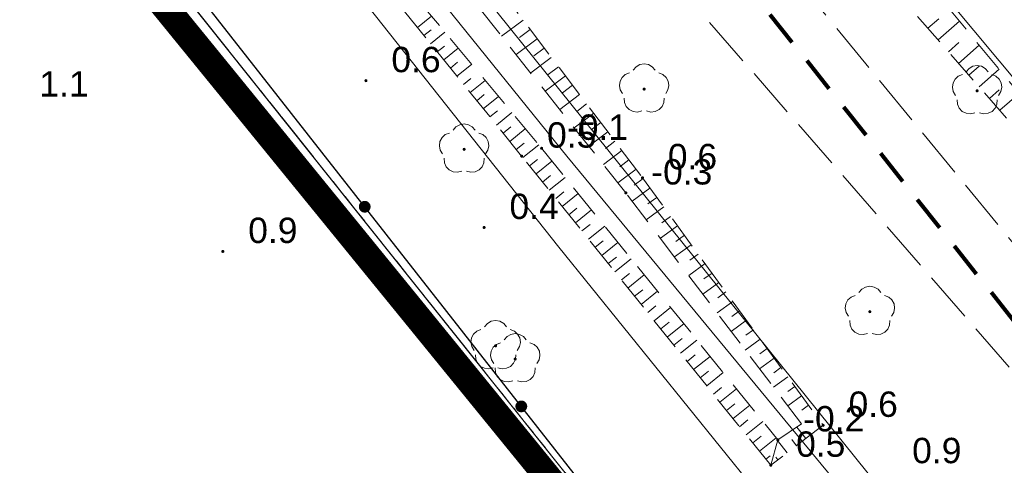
# Model space of a CAD drawing. Extents: x 5474185 to 5474933, y 5916077 to 5916824.
# Tile 253 of 256: x 5474529 to 5474558, y 5916522 to 5916535. Entities that reach past the tile are written whole.
import ezdxf

# ---------------------------------------------------------------- set-up
doc = ezdxf.new("R2010")
doc.units = 0
for name, pattern in [('216-500', [2.5, 1.5, -1]), ('DASHDOT', [1, 0.5, -0.25, 0, -0.25]), ('PRZER1-1', [1, 0.5, -0.5]), ('PRZER2-1', [1.5, 1, -0.5]), ('PRZER3-1', [2, 1.5, -0.5])]:
    doc.linetypes.add(name, pattern=pattern)
doc.layers.add('1-GRAN', color=5, linetype='DASHDOT')
for name, color, linetype, lineweight in [('GESDZI', 253, 'CONTINUOUS', 18), ('GESKKL', 253, 'CONTINUOUS', 18), ('GESUZY', 253, 'CONTINUOUS', 18), ('GSLINN', 253, 'CONTINUOUS', 18), ('GSLKOG', 253, 'CONTINUOUS', 35), ('GSPRDL', 253, 'CONTINUOUS', 18), ('GSPWPN', 253, 'CONTINUOUS', 13), ('GSPWPN_O', 253, 'CONTINUOUS', 13), ('GSSKOA', 253, 'CONTINUOUS', 18), ('GSSPDR', 253, 'CONTINUOUS', 18), ('GSSZSN', 254, 'CONTINUOUS', 18), ('Sieć wodociągowa', 253, 'CONTINUOUS', 40)]:
    doc.layers.add(name, color=color, linetype=linetype, lineweight=lineweight)
doc.styles.add('Arial', font='arial.ttf')

msp = doc.modelspace()

# ---------------------------------------------------------------- hatches: boundary and pattern name
at = {"layer": 'GSLKOG'}
for points in [[(5474539.111822, 5916528.988779), (5474539.067574, 5916529.000145), (5474539.027776, 5916529.022576), (5474538.995139, 5916529.054543), (5474538.971889, 5916529.093867), (5474538.959608, 5916529.13787), (5474538.959134, 5916529.183552), (5474538.9705, 5916529.227799), (5474538.992931, 5916529.267598), (5474539.024898, 5916529.300235), (5474539.064222, 5916529.323485), (5474539.108226, 5916529.335766), (5474539.153907, 5916529.33624), (5474539.198154, 5916529.324873), (5474539.237953, 5916529.302443), (5474539.27059, 5916529.270476), (5474539.29384, 5916529.231151), (5474539.306121, 5916529.187148), (5474539.306595, 5916529.141467), (5474539.295228, 5916529.097219), (5474539.272798, 5916529.057421), (5474539.240831, 5916529.024784), (5474539.201506, 5916529.001533), (5474539.157503, 5916528.989253)], [(5474539.111822, 5916528.988779), (5474539.067574, 5916529.000145), (5474539.027776, 5916529.022576), (5474538.995139, 5916529.054543), (5474538.971889, 5916529.093867), (5474538.959608, 5916529.13787), (5474538.959134, 5916529.183552), (5474538.9705, 5916529.227799), (5474538.992931, 5916529.267598), (5474539.024898, 5916529.300235), (5474539.064222, 5916529.323485), (5474539.108226, 5916529.335766), (5474539.153907, 5916529.33624), (5474539.198154, 5916529.324873), (5474539.237953, 5916529.302443), (5474539.27059, 5916529.270476), (5474539.29384, 5916529.231151), (5474539.306121, 5916529.187148), (5474539.306595, 5916529.141467), (5474539.295228, 5916529.097219), (5474539.272798, 5916529.057421), (5474539.240831, 5916529.024784), (5474539.201506, 5916529.001533), (5474539.157503, 5916528.989253)], [(5474543.738957, 5916523.086269), (5474543.69471, 5916523.097636), (5474543.654911, 5916523.120067), (5474543.622275, 5916523.152034), (5474543.599024, 5916523.191358), (5474543.586744, 5916523.235361), (5474543.586269, 5916523.281043), (5474543.597636, 5916523.32529), (5474543.620067, 5916523.365089), (5474543.652034, 5916523.397725), (5474543.691358, 5916523.420976), (5474543.735361, 5916523.433256), (5474543.781043, 5916523.433731), (5474543.82529, 5916523.422364), (5474543.865089, 5916523.399933), (5474543.897725, 5916523.367966), (5474543.920976, 5916523.328642), (5474543.933256, 5916523.284639), (5474543.933731, 5916523.238957), (5474543.922364, 5916523.19471), (5474543.899933, 5916523.154911), (5474543.867966, 5916523.122275), (5474543.828642, 5916523.099024), (5474543.784639, 5916523.086744)], [(5474543.738957, 5916523.086269), (5474543.69471, 5916523.097636), (5474543.654911, 5916523.120067), (5474543.622275, 5916523.152034), (5474543.599024, 5916523.191358), (5474543.586744, 5916523.235361), (5474543.586269, 5916523.281043), (5474543.597636, 5916523.32529), (5474543.620067, 5916523.365089), (5474543.652034, 5916523.397725), (5474543.691358, 5916523.420976), (5474543.735361, 5916523.433256), (5474543.781043, 5916523.433731), (5474543.82529, 5916523.422364), (5474543.865089, 5916523.399933), (5474543.897725, 5916523.367966), (5474543.920976, 5916523.328642), (5474543.933256, 5916523.284639), (5474543.933731, 5916523.238957), (5474543.922364, 5916523.19471), (5474543.899933, 5916523.154911), (5474543.867966, 5916523.122275), (5474543.828642, 5916523.099024), (5474543.784639, 5916523.086744)]]:
    msp.add_hatch(color=256, dxfattribs=at).paths.add_polyline_path(points)
at = {"layer": 'GSPRDL'}
for points in [[(5474547.39, 5916532.595), (5474547.376094, 5916532.597202), (5474547.36355, 5916532.603594), (5474547.353594, 5916532.61355), (5474547.347202, 5916532.626094), (5474547.345, 5916532.64), (5474547.347202, 5916532.653906), (5474547.353594, 5916532.66645), (5474547.36355, 5916532.676406), (5474547.376094, 5916532.682798), (5474547.39, 5916532.685), (5474547.403906, 5916532.682798), (5474547.41645, 5916532.676406), (5474547.426406, 5916532.66645), (5474547.432798, 5916532.653906), (5474547.435, 5916532.64), (5474547.432798, 5916532.626094), (5474547.426406, 5916532.61355), (5474547.41645, 5916532.603594), (5474547.403906, 5916532.597202)], [(5474557.23, 5916532.545), (5474557.216094, 5916532.547202), (5474557.20355, 5916532.553594), (5474557.193594, 5916532.56355), (5474557.187202, 5916532.576094), (5474557.185, 5916532.59), (5474557.187202, 5916532.603906), (5474557.193594, 5916532.61645), (5474557.20355, 5916532.626406), (5474557.216094, 5916532.632798), (5474557.23, 5916532.635), (5474557.243906, 5916532.632798), (5474557.25645, 5916532.626406), (5474557.266406, 5916532.61645), (5474557.272798, 5916532.603906), (5474557.275, 5916532.59), (5474557.272798, 5916532.576094), (5474557.266406, 5916532.56355), (5474557.25645, 5916532.553594), (5474557.243906, 5916532.547202)], [(5474542.07, 5916530.815), (5474542.056094, 5916530.817202), (5474542.04355, 5916530.823594), (5474542.033594, 5916530.83355), (5474542.027202, 5916530.846094), (5474542.025, 5916530.86), (5474542.027202, 5916530.873906), (5474542.033594, 5916530.88645), (5474542.04355, 5916530.896406), (5474542.056094, 5916530.902798), (5474542.07, 5916530.905), (5474542.083906, 5916530.902798), (5474542.09645, 5916530.896406), (5474542.106406, 5916530.88645), (5474542.112798, 5916530.873906), (5474542.115, 5916530.86), (5474542.112798, 5916530.846094), (5474542.106406, 5916530.83355), (5474542.09645, 5916530.823594), (5474542.083906, 5916530.817202)], [(5474554.06, 5916526.015), (5474554.046094, 5916526.017202), (5474554.03355, 5916526.023594), (5474554.023594, 5916526.03355), (5474554.017202, 5916526.046094), (5474554.015, 5916526.06), (5474554.017202, 5916526.073906), (5474554.023594, 5916526.08645), (5474554.03355, 5916526.096406), (5474554.046094, 5916526.102798), (5474554.06, 5916526.105), (5474554.073906, 5916526.102798), (5474554.08645, 5916526.096406), (5474554.096406, 5916526.08645), (5474554.102798, 5916526.073906), (5474554.105, 5916526.06), (5474554.102798, 5916526.046094), (5474554.096406, 5916526.03355), (5474554.08645, 5916526.023594), (5474554.073906, 5916526.017202)], [(5474543, 5916525.005), (5474542.986094, 5916525.007202), (5474542.97355, 5916525.013594), (5474542.963594, 5916525.02355), (5474542.957202, 5916525.036094), (5474542.955, 5916525.05), (5474542.957202, 5916525.063906), (5474542.963594, 5916525.07645), (5474542.97355, 5916525.086406), (5474542.986094, 5916525.092798), (5474543, 5916525.095), (5474543.013906, 5916525.092798), (5474543.02645, 5916525.086406), (5474543.036406, 5916525.07645), (5474543.042798, 5916525.063906), (5474543.045, 5916525.05), (5474543.042798, 5916525.036094), (5474543.036406, 5916525.02355), (5474543.02645, 5916525.013594), (5474543.013906, 5916525.007202)], [(5474543.58, 5916524.615), (5474543.566094, 5916524.617202), (5474543.55355, 5916524.623594), (5474543.543594, 5916524.63355), (5474543.537202, 5916524.646094), (5474543.535, 5916524.66), (5474543.537202, 5916524.673906), (5474543.543594, 5916524.68645), (5474543.55355, 5916524.696406), (5474543.566094, 5916524.702798), (5474543.58, 5916524.705), (5474543.593906, 5916524.702798), (5474543.60645, 5916524.696406), (5474543.616406, 5916524.68645), (5474543.622798, 5916524.673906), (5474543.625, 5916524.66), (5474543.622798, 5916524.646094), (5474543.616406, 5916524.63355), (5474543.60645, 5916524.623594), (5474543.593906, 5916524.617202)]]:
    msp.add_hatch(color=256, dxfattribs=at).paths.add_polyline_path(points)
at = {"layer": 'GSPWPN'}
for points in [[(5474539.17, 5916532.845), (5474539.158353, 5916532.846533), (5474539.1475, 5916532.851029), (5474539.13818, 5916532.85818), (5474539.131029, 5916532.8675), (5474539.126533, 5916532.878353), (5474539.125, 5916532.89), (5474539.126533, 5916532.901647), (5474539.131029, 5916532.9125), (5474539.13818, 5916532.92182), (5474539.1475, 5916532.928971), (5474539.158353, 5916532.933467), (5474539.17, 5916532.935), (5474539.181647, 5916532.933467), (5474539.1925, 5916532.928971), (5474539.20182, 5916532.92182), (5474539.208971, 5916532.9125), (5474539.213467, 5916532.901647), (5474539.215, 5916532.89), (5474539.213467, 5916532.878353), (5474539.208971, 5916532.8675), (5474539.20182, 5916532.85818), (5474539.1925, 5916532.851029), (5474539.181647, 5916532.846533)], [(5474544.36, 5916530.845), (5474544.348353, 5916530.846533), (5474544.3375, 5916530.851029), (5474544.32818, 5916530.85818), (5474544.321029, 5916530.8675), (5474544.316533, 5916530.878353), (5474544.315, 5916530.89), (5474544.316533, 5916530.901647), (5474544.321029, 5916530.9125), (5474544.32818, 5916530.92182), (5474544.3375, 5916530.928971), (5474544.348353, 5916530.933467), (5474544.36, 5916530.935), (5474544.371647, 5916530.933467), (5474544.3825, 5916530.928971), (5474544.39182, 5916530.92182), (5474544.398971, 5916530.9125), (5474544.403467, 5916530.901647), (5474544.405, 5916530.89), (5474544.403467, 5916530.878353), (5474544.398971, 5916530.8675), (5474544.39182, 5916530.85818), (5474544.3825, 5916530.851029), (5474544.371647, 5916530.846533)], [(5474543.77, 5916530.615), (5474543.758353, 5916530.616533), (5474543.7475, 5916530.621029), (5474543.73818, 5916530.62818), (5474543.731029, 5916530.6375), (5474543.726533, 5916530.648353), (5474543.725, 5916530.66), (5474543.726533, 5916530.671647), (5474543.731029, 5916530.6825), (5474543.73818, 5916530.69182), (5474543.7475, 5916530.698971), (5474543.758353, 5916530.703467), (5474543.77, 5916530.705), (5474543.781647, 5916530.703467), (5474543.7925, 5916530.698971), (5474543.80182, 5916530.69182), (5474543.808971, 5916530.6825), (5474543.813467, 5916530.671647), (5474543.815, 5916530.66), (5474543.813467, 5916530.648353), (5474543.808971, 5916530.6375), (5474543.80182, 5916530.62818), (5474543.7925, 5916530.621029), (5474543.781647, 5916530.616533)], [(5474547.34, 5916529.975), (5474547.328353, 5916529.976533), (5474547.3175, 5916529.981029), (5474547.30818, 5916529.98818), (5474547.301029, 5916529.9975), (5474547.296533, 5916530.008353), (5474547.295, 5916530.02), (5474547.296533, 5916530.031647), (5474547.301029, 5916530.0425), (5474547.30818, 5916530.05182), (5474547.3175, 5916530.058971), (5474547.328353, 5916530.063467), (5474547.34, 5916530.065), (5474547.351647, 5916530.063467), (5474547.3625, 5916530.058971), (5474547.37182, 5916530.05182), (5474547.378971, 5916530.0425), (5474547.383467, 5916530.031647), (5474547.385, 5916530.02), (5474547.383467, 5916530.008353), (5474547.378971, 5916529.9975), (5474547.37182, 5916529.98818), (5474547.3625, 5916529.981029), (5474547.351647, 5916529.976533)], [(5474546.85, 5916529.525), (5474546.838353, 5916529.526533), (5474546.8275, 5916529.531029), (5474546.81818, 5916529.53818), (5474546.811029, 5916529.5475), (5474546.806533, 5916529.558353), (5474546.805, 5916529.57), (5474546.806533, 5916529.581647), (5474546.811029, 5916529.5925), (5474546.81818, 5916529.60182), (5474546.8275, 5916529.608971), (5474546.838353, 5916529.613467), (5474546.85, 5916529.615), (5474546.861647, 5916529.613467), (5474546.8725, 5916529.608971), (5474546.88182, 5916529.60182), (5474546.888971, 5916529.5925), (5474546.893467, 5916529.581647), (5474546.895, 5916529.57), (5474546.893467, 5916529.558353), (5474546.888971, 5916529.5475), (5474546.88182, 5916529.53818), (5474546.8725, 5916529.531029), (5474546.861647, 5916529.526533)], [(5474542.66, 5916528.505), (5474542.648353, 5916528.506533), (5474542.6375, 5916528.511029), (5474542.62818, 5916528.51818), (5474542.621029, 5916528.5275), (5474542.616533, 5916528.538353), (5474542.615, 5916528.55), (5474542.616533, 5916528.561647), (5474542.621029, 5916528.5725), (5474542.62818, 5916528.58182), (5474542.6375, 5916528.588971), (5474542.648353, 5916528.593467), (5474542.66, 5916528.595), (5474542.671647, 5916528.593467), (5474542.6825, 5916528.588971), (5474542.69182, 5916528.58182), (5474542.698971, 5916528.5725), (5474542.703467, 5916528.561647), (5474542.705, 5916528.55), (5474542.703467, 5916528.538353), (5474542.698971, 5916528.5275), (5474542.69182, 5916528.51818), (5474542.6825, 5916528.511029), (5474542.671647, 5916528.506533)], [(5474534.94, 5916527.795), (5474534.928353, 5916527.796533), (5474534.9175, 5916527.801029), (5474534.90818, 5916527.80818), (5474534.901029, 5916527.8175), (5474534.896533, 5916527.828353), (5474534.895, 5916527.84), (5474534.896533, 5916527.851647), (5474534.901029, 5916527.8625), (5474534.90818, 5916527.87182), (5474534.9175, 5916527.878971), (5474534.928353, 5916527.883467), (5474534.94, 5916527.885), (5474534.951647, 5916527.883467), (5474534.9625, 5916527.878971), (5474534.97182, 5916527.87182), (5474534.978971, 5916527.8625), (5474534.983467, 5916527.851647), (5474534.985, 5916527.84), (5474534.983467, 5916527.828353), (5474534.978971, 5916527.8175), (5474534.97182, 5916527.80818), (5474534.9625, 5916527.801029), (5474534.951647, 5916527.796533)], [(5474552.68, 5916522.655), (5474552.668353, 5916522.656533), (5474552.6575, 5916522.661029), (5474552.64818, 5916522.66818), (5474552.641029, 5916522.6775), (5474552.636533, 5916522.688353), (5474552.635, 5916522.7), (5474552.636533, 5916522.711647), (5474552.641029, 5916522.7225), (5474552.64818, 5916522.73182), (5474552.6575, 5916522.738971), (5474552.668353, 5916522.743467), (5474552.68, 5916522.745), (5474552.691647, 5916522.743467), (5474552.7025, 5916522.738971), (5474552.71182, 5916522.73182), (5474552.718971, 5916522.7225), (5474552.723467, 5916522.711647), (5474552.725, 5916522.7), (5474552.723467, 5916522.688353), (5474552.718971, 5916522.6775), (5474552.71182, 5916522.66818), (5474552.7025, 5916522.661029), (5474552.691647, 5916522.656533)], [(5474551.34, 5916522.225), (5474551.328353, 5916522.226533), (5474551.3175, 5916522.231029), (5474551.30818, 5916522.23818), (5474551.301029, 5916522.2475), (5474551.296533, 5916522.258353), (5474551.295, 5916522.27), (5474551.296533, 5916522.281647), (5474551.301029, 5916522.2925), (5474551.30818, 5916522.30182), (5474551.3175, 5916522.308971), (5474551.328353, 5916522.313467), (5474551.34, 5916522.315), (5474551.351647, 5916522.313467), (5474551.3625, 5916522.308971), (5474551.37182, 5916522.30182), (5474551.378971, 5916522.2925), (5474551.383467, 5916522.281647), (5474551.385, 5916522.27), (5474551.383467, 5916522.258353), (5474551.378971, 5916522.2475), (5474551.37182, 5916522.23818), (5474551.3625, 5916522.231029), (5474551.351647, 5916522.226533)], [(5474551.13, 5916521.475), (5474551.118353, 5916521.476533), (5474551.1075, 5916521.481029), (5474551.09818, 5916521.48818), (5474551.091029, 5916521.4975), (5474551.086533, 5916521.508353), (5474551.085, 5916521.52), (5474551.086533, 5916521.531647), (5474551.091029, 5916521.5425), (5474551.09818, 5916521.55182), (5474551.1075, 5916521.558971), (5474551.118353, 5916521.563467), (5474551.13, 5916521.565), (5474551.141647, 5916521.563467), (5474551.1525, 5916521.558971), (5474551.16182, 5916521.55182), (5474551.168971, 5916521.5425), (5474551.173467, 5916521.531647), (5474551.175, 5916521.52), (5474551.173467, 5916521.508353), (5474551.168971, 5916521.4975), (5474551.16182, 5916521.48818), (5474551.1525, 5916521.481029), (5474551.141647, 5916521.476533)]]:
    msp.add_hatch(color=256, dxfattribs=at).paths.add_polyline_path(points)

# ---------------------------------------------------------------- linework, layer by layer
at = {"layer": '1-GRAN', "ltscale": 5, "const_width": 0.8, "elevation": 10.18}
msp.add_lwpolyline([(5474735.59, 5916295.78), (5474731.225, 5916301.37), (5474726.86, 5916306.96), (5474725.77, 5916305.39), (5474703.58, 5916333.12), (5474701.74, 5916331.62), (5474677.44, 5916362.23), (5474676.63, 5916366.83), (5474671.32, 5916373.56), (5474670.75, 5916377.23), (5474668.45, 5916379.86), (5474653.79, 5916398.05), (5474650.99, 5916400.16), (5474640.015, 5916413.29), (5474601.225, 5916459.83), (5474599.14, 5916462.32), (5474597.96, 5916464.18), (5474593.86, 5916465.7), (5474587.49, 5916468.01), (5474584.84, 5916471.31), (5474583.4, 5916473.15), (5474572.445, 5916486.895), (5474461.94, 5916622.65)], dxfattribs=at)
at = {"layer": 'GESDZI', "linetype": 'Continuous', "lineweight": 13}
for p, q in [((5474560.05, 5916502.48, 10.22), (5474518.88, 5916554.15, 10.22)), ((5474518.88, 5916554.15, 10.22), (5474560.05, 5916502.48, 10.22))]:
    msp.add_line(p, q, dxfattribs=at)
at = {"layer": 'GESKKL', "linetype": 'PRZER3-1', "lineweight": 13}
msp.add_line((5474560.05, 5916502.48, 10.06), (5474518.88, 5916554.15, 10.06), dxfattribs=at)
at = {"layer": 'GESUZY', "linetype": 'PRZER1-1', "lineweight": 13}
for p, q in [((5474560.05, 5916502.48, 10.08), (5474518.88, 5916554.15, 10.08)), ((5474518.88, 5916554.15, 10.08), (5474560.05, 5916502.48, 10.08))]:
    msp.add_line(p, q, dxfattribs=at)
at = {"layer": 'GSLINN', "linetype": 'Continuous', "lineweight": 13}
for p, q in [((5474532.6, 5916543.46, 10.3), (5474544.87, 5916527.97, 10.3)), ((5474544.87, 5916527.97, 10.3), (5474555.79, 5916514.45, 10.3))]:
    msp.add_line(p, q, dxfattribs=at)
at = {"layer": 'GSLKOG', "linetype": 'Continuous', "lineweight": 30}
msp.add_line((5474560.05, 5916502.48, 10.18), (5474527.47, 5916544.04, 10.18), dxfattribs=at)
at = {"layer": 'GSPRDL', "elevation": 10.12, "flags": 128}
for points in [[(5474547.065723, 5916533.203333), (5474547.149447, 5916533.302679), (5474547.262044, 5916533.367494), (5474547.39, 5916533.39), (5474547.517956, 5916533.367494), (5474547.630553, 5916533.302679), (5474547.714277, 5916533.203333)], [(5474546.754031, 5916532.505674), (5474546.68542, 5916532.615999), (5474546.658571, 5916532.743115), (5474546.676708, 5916532.871763), (5474546.737652, 5916532.986501), (5474546.83409, 5916533.073559), (5474546.954445, 5916533.122485)], [(5474547.825555, 5916533.122485), (5474547.94591, 5916533.073559), (5474548.042348, 5916532.986501), (5474548.103292, 5916532.871763), (5474548.121429, 5916532.743115), (5474548.09458, 5916532.615999), (5474548.025969, 5916532.505674)], [(5474556.905723, 5916533.153333), (5474556.989447, 5916533.252679), (5474557.102044, 5916533.317494), (5474557.23, 5916533.34), (5474557.357956, 5916533.317494), (5474557.470553, 5916533.252679), (5474557.554277, 5916533.153333)], [(5474556.594031, 5916532.455674), (5474556.52542, 5916532.565999), (5474556.498571, 5916532.693115), (5474556.516708, 5916532.821763), (5474556.577652, 5916532.936501), (5474556.67409, 5916533.023559), (5474556.794445, 5916533.072485)], [(5474557.665555, 5916533.072485), (5474557.78591, 5916533.023559), (5474557.882348, 5916532.936501), (5474557.943292, 5916532.821763), (5474557.961429, 5916532.693115), (5474557.93458, 5916532.565999), (5474557.865969, 5916532.455674)], [(5474547.321227, 5916531.993649), (5474547.195099, 5916531.962488), (5474547.065908, 5916531.976234), (5474546.949161, 5916532.033237), (5474546.858871, 5916532.126655), (5474546.805875, 5916532.245275), (5474546.796535, 5916532.374859)], [(5474547.983465, 5916532.374859), (5474547.974125, 5916532.245275), (5474547.921129, 5916532.126655), (5474547.830839, 5916532.033237), (5474547.714092, 5916531.976234), (5474547.584901, 5916531.962488), (5474547.458773, 5916531.993649)], [(5474557.161227, 5916531.943649), (5474557.035099, 5916531.912488), (5474556.905908, 5916531.926234), (5474556.789161, 5916531.983237), (5474556.698871, 5916532.076655), (5474556.645875, 5916532.195275), (5474556.636535, 5916532.324859)], [(5474557.823465, 5916532.324859), (5474557.814125, 5916532.195275), (5474557.761129, 5916532.076655), (5474557.670839, 5916531.983237), (5474557.554092, 5916531.926234), (5474557.424901, 5916531.912488), (5474557.298773, 5916531.943649)], [(5474541.434031, 5916530.725674), (5474541.36542, 5916530.835999), (5474541.338571, 5916530.963115), (5474541.356708, 5916531.091763), (5474541.417652, 5916531.206501), (5474541.51409, 5916531.293559), (5474541.634445, 5916531.342485)], [(5474541.745723, 5916531.423333), (5474541.829447, 5916531.522679), (5474541.942044, 5916531.587494), (5474542.07, 5916531.61), (5474542.197956, 5916531.587494), (5474542.310553, 5916531.522679), (5474542.394277, 5916531.423333)], [(5474542.505555, 5916531.342485), (5474542.62591, 5916531.293559), (5474542.722348, 5916531.206501), (5474542.783292, 5916531.091763), (5474542.801429, 5916530.963115), (5474542.77458, 5916530.835999), (5474542.705969, 5916530.725674)], [(5474542.001227, 5916530.213649), (5474541.875099, 5916530.182488), (5474541.745908, 5916530.196234), (5474541.629161, 5916530.253237), (5474541.538871, 5916530.346655), (5474541.485875, 5916530.465275), (5474541.476535, 5916530.594859)], [(5474542.663465, 5916530.594859), (5474542.654125, 5916530.465275), (5474542.601129, 5916530.346655), (5474542.510839, 5916530.253237), (5474542.394092, 5916530.196234), (5474542.264901, 5916530.182488), (5474542.138773, 5916530.213649)], [(5474553.735723, 5916526.623333), (5474553.819447, 5916526.722679), (5474553.932044, 5916526.787494), (5474554.06, 5916526.81), (5474554.187956, 5916526.787494), (5474554.300553, 5916526.722679), (5474554.384277, 5916526.623333)], [(5474553.424031, 5916525.925674), (5474553.35542, 5916526.035999), (5474553.328571, 5916526.163115), (5474553.346708, 5916526.291763), (5474553.407652, 5916526.406501), (5474553.50409, 5916526.493559), (5474553.624445, 5916526.542485)], [(5474554.495555, 5916526.542485), (5474554.61591, 5916526.493559), (5474554.712348, 5916526.406501), (5474554.773292, 5916526.291763), (5474554.791429, 5916526.163115), (5474554.76458, 5916526.035999), (5474554.695969, 5916525.925674)], [(5474542.364031, 5916524.915674), (5474542.29542, 5916525.025999), (5474542.268571, 5916525.153115), (5474542.286708, 5916525.281763), (5474542.347652, 5916525.396501), (5474542.44409, 5916525.483559), (5474542.564445, 5916525.532485)], [(5474542.675723, 5916525.613333), (5474542.759447, 5916525.712679), (5474542.872044, 5916525.777494), (5474543, 5916525.8), (5474543.127956, 5916525.777494), (5474543.240553, 5916525.712679), (5474543.324277, 5916525.613333)], [(5474543.435555, 5916525.532485), (5474543.55591, 5916525.483559), (5474543.652348, 5916525.396501), (5474543.713292, 5916525.281763), (5474543.731429, 5916525.153115), (5474543.70458, 5916525.025999), (5474543.635969, 5916524.915674)], [(5474553.991227, 5916525.413649), (5474553.865099, 5916525.382488), (5474553.735908, 5916525.396234), (5474553.619161, 5916525.453237), (5474553.528871, 5916525.546655), (5474553.475875, 5916525.665275), (5474553.466535, 5916525.794859)], [(5474554.653465, 5916525.794859), (5474554.644125, 5916525.665275), (5474554.591129, 5916525.546655), (5474554.500839, 5916525.453237), (5474554.384092, 5916525.396234), (5474554.254901, 5916525.382488), (5474554.128773, 5916525.413649)], [(5474543.255723, 5916525.223333), (5474543.339447, 5916525.322679), (5474543.452044, 5916525.387494), (5474543.58, 5916525.41), (5474543.707956, 5916525.387494), (5474543.820553, 5916525.322679), (5474543.904277, 5916525.223333)], [(5474542.944031, 5916524.525674), (5474542.87542, 5916524.635999), (5474542.848571, 5916524.763115), (5474542.866708, 5916524.891763), (5474542.927652, 5916525.006501), (5474543.02409, 5916525.093559), (5474543.144445, 5916525.142485)], [(5474544.015555, 5916525.142485), (5474544.13591, 5916525.093559), (5474544.232348, 5916525.006501), (5474544.293292, 5916524.891763), (5474544.311429, 5916524.763115), (5474544.28458, 5916524.635999), (5474544.215969, 5916524.525674)], [(5474542.931227, 5916524.403649), (5474542.805099, 5916524.372488), (5474542.675908, 5916524.386234), (5474542.559161, 5916524.443237), (5474542.468871, 5916524.536655), (5474542.415875, 5916524.655275), (5474542.406535, 5916524.784859)], [(5474543.593465, 5916524.784859), (5474543.584125, 5916524.655275), (5474543.531129, 5916524.536655), (5474543.440839, 5916524.443237), (5474543.324092, 5916524.386234), (5474543.194901, 5916524.372488), (5474543.068773, 5916524.403649)], [(5474543.511227, 5916524.013649), (5474543.385099, 5916523.982488), (5474543.255908, 5916523.996234), (5474543.139161, 5916524.053237), (5474543.048871, 5916524.146655), (5474542.995875, 5916524.265275), (5474542.986535, 5916524.394859)], [(5474544.173465, 5916524.394859), (5474544.164125, 5916524.265275), (5474544.111129, 5916524.146655), (5474544.020839, 5916524.053237), (5474543.904092, 5916523.996234), (5474543.774901, 5916523.982488), (5474543.648773, 5916524.013649)]]:
    msp.add_lwpolyline(points, dxfattribs=at)
at = {"layer": 'GSSKOA', "linetype": 'PRZER3-1', "lineweight": 13}
for p, q in [((5474560.38, 5916525.55, 10.18), (5474547.48, 5916541.25, 10.18)), ((5474545.39, 5916539.14, 10.18), (5474558.64, 5916523.89, 10.18))]:
    msp.add_line(p, q, dxfattribs=at)
at = {"layer": 'GSSPDR', "linetype": 'Continuous', "lineweight": 13}
for p, q in [((5474529.04, 5916550.57, 10.18), (5474545.11, 5916530.66, 10.18)), ((5474559.38, 5916531.67, 10.18), (5474550.71, 5916542.1, 10.18)), ((5474557.41, 5916517.05, 10.18), (5474537.71, 5916541.56, 10.18)), ((5474545.11, 5916530.66, 10.18), (5474556.75, 5916516.56, 10.18))]:
    msp.add_line(p, q, dxfattribs=at)
at = {"layer": 'GSSZSN', "linetype": 'PRZER2-1', "lineweight": 13}
for p, q in [((5474548.55, 5916542.69, 10.06), (5474562.4, 5916526.87, 10.06)), ((5474559.77, 5916530.94, 10.06), (5474552.48, 5916539.76, 10.06)), ((5474540.35, 5916539.26, 10.06), (5474547.34, 5916530.02, 10.06)), ((5474546.85, 5916529.57, 10.06), (5474539.4, 5916538.97, 10.06)), ((5474538.78, 5916537.59, 10.06), (5474544.36, 5916530.89, 10.06)), ((5474543.77, 5916530.66, 10.06), (5474538.36, 5916537.34, 10.06)), ((5474544.36, 5916530.89, 10.06), (5474551.34, 5916522.27, 10.06)), ((5474551.13, 5916521.52, 10.06), (5474543.77, 5916530.66, 10.06)), ((5474547.34, 5916530.02, 10.06), (5474552.68, 5916522.7, 10.06)), ((5474552.04, 5916522.74, 10.06), (5474546.85, 5916529.57, 10.06)), ((5474552.68, 5916522.7, 10.06), (5474551.13, 5916521.52, 10.06)), ((5474551.34, 5916522.27, 10.06), (5474552.04, 5916522.74, 10.06)), ((5474551.34, 5916522.27, 10.06), (5474551.13, 5916521.52, 10.06)), ((5474551.13, 5916521.52, 10.06), (5474551.34, 5916522.27, 10.06))]:
    msp.add_line(p, q, dxfattribs=at)
at = {"layer": 'GSSZSN', "linetype": 'Continuous', "lineweight": 18, "elevation": 10.06, "flags": 128}
for points in [[(5474540.689796, 5916534.463283), (5474541.104395, 5916534.799059)], [(5474543.813013, 5916534.682283), (5474543.178608, 5916534.20236)], [(5474555.773331, 5916534.439234), (5474556.093719, 5916534.719726)], [(5474556.076581, 5916534.092851), (5474556.707521, 5916534.645222)], [(5474540.884585, 5916534.222767), (5474541.093533, 5916534.39199)], [(5474541.079374, 5916533.982251), (5474541.500568, 5916534.323368)], [(5474544.021577, 5916534.406585), (5474543.707482, 5916534.168974)], [(5474544.230141, 5916534.130887), (5474543.608166, 5916533.660368)], [(5474556.379831, 5916533.746467), (5474556.690383, 5916534.018348)], [(5474541.274164, 5916533.741735), (5474541.486409, 5916533.913629)], [(5474541.468953, 5916533.501219), (5474541.896741, 5916533.847676)], [(5474544.438704, 5916533.855189), (5474544.130825, 5916533.62228)], [(5474556.683081, 5916533.400084), (5474557.294348, 5916533.935233)], [(5474541.663742, 5916533.260703), (5474541.879285, 5916533.435267)], [(5474544.647268, 5916533.579491), (5474544.037724, 5916533.118375)], [(5474541.858531, 5916533.020187), (5474542.292914, 5916533.371985)], [(5474544.855832, 5916533.303793), (5474544.554167, 5916533.075586)], [(5474556.98633, 5916533.053701), (5474557.287046, 5916533.316969)], [(5474557.28958, 5916532.707317), (5474557.881176, 5916533.225244)], [(5474542.053321, 5916532.779671), (5474542.272161, 5916532.956905)], [(5474542.24811, 5916532.539155), (5474542.689087, 5916532.896293)], [(5474545.064395, 5916533.028095), (5474544.467282, 5916532.576383)], [(5474545.272959, 5916532.752398), (5474544.97751, 5916532.528892)], [(5474557.59283, 5916532.360934), (5474557.88371, 5916532.615591)], [(5474557.89608, 5916532.01455), (5474558.468004, 5916532.515255)], [(5474542.442899, 5916532.298639), (5474542.665036, 5916532.478543)], [(5474542.637688, 5916532.058122), (5474543.08526, 5916532.420602)], [(5474545.481523, 5916532.4767), (5474544.896839, 5916532.034391)], [(5474542.832478, 5916531.817606), (5474543.057912, 5916532.000181)], [(5474543.027267, 5916531.57709), (5474543.481433, 5916531.94491)], [(5474545.89865, 5916531.925304), (5474545.326397, 5916531.492398)], [(5474545.690086, 5916532.201002), (5474545.400852, 5916531.982198)], [(5474546.107214, 5916531.649606), (5474545.824195, 5916531.435504)], [(5474543.222056, 5916531.336574), (5474543.450788, 5916531.521819)], [(5474543.416845, 5916531.096058), (5474543.877606, 5916531.469219)], [(5474546.315777, 5916531.373908), (5474545.755955, 5916530.950406)], [(5474546.524341, 5916531.09821), (5474546.247537, 5916530.88881)], [(5474543.611635, 5916530.855542), (5474543.843663, 5916531.043457)], [(5474543.806298, 5916530.614924), (5474544.274857, 5916530.992232)], [(5474546.732905, 5916530.822512), (5474546.185513, 5916530.408414)], [(5474544.000412, 5916530.373863), (5474544.235734, 5916530.563357)], [(5474544.194527, 5916530.132802), (5474544.665827, 5916530.512317)], [(5474546.941468, 5916530.546814), (5474546.67088, 5916530.342116)], [(5474547.150032, 5916530.271116), (5474546.61507, 5916529.866421)], [(5474544.388642, 5916529.891741), (5474544.624619, 5916530.081763)], [(5474544.582756, 5916529.65068), (5474545.055367, 5916530.031251)], [(5474547.358166, 5916529.995099), (5474547.090426, 5916529.799781)], [(5474544.776871, 5916529.40962), (5474545.013504, 5916529.600169)], [(5474547.561904, 5916529.715816), (5474547.032608, 5916529.32969)], [(5474544.970986, 5916529.168559), (5474545.444908, 5916529.550185)], [(5474547.765643, 5916529.436534), (5474547.503724, 5916529.245461)], [(5474545.1651, 5916528.927498), (5474545.402389, 5916529.118575)], [(5474545.359215, 5916528.686437), (5474545.834448, 5916529.06912)], [(5474547.969382, 5916529.157252), (5474547.451, 5916528.779088)], [(5474548.173121, 5916528.877969), (5474547.916659, 5916528.690878)], [(5474545.55333, 5916528.445376), (5474545.791274, 5916528.636981)], [(5474545.747444, 5916528.204315), (5474546.223989, 5916528.588054)], [(5474548.37686, 5916528.598687), (5474547.869393, 5916528.228486)], [(5474545.941559, 5916527.963254), (5474546.180159, 5916528.155388)], [(5474548.580598, 5916528.319404), (5474548.329594, 5916528.136295)], [(5474546.135674, 5916527.722193), (5474546.61353, 5916528.106988)], [(5474548.784337, 5916528.040122), (5474548.287786, 5916527.677884)], [(5474546.329788, 5916527.481133), (5474546.569044, 5916527.673794)], [(5474546.523903, 5916527.240072), (5474547.00307, 5916527.625922)], [(5474548.988076, 5916527.76084), (5474548.742529, 5916527.581711)], [(5474549.191815, 5916527.481557), (5474548.706179, 5916527.127282)], [(5474546.718018, 5916526.999011), (5474546.957929, 5916527.1922)], [(5474546.912132, 5916526.75795), (5474547.392611, 5916527.144856)], [(5474549.395554, 5916527.202275), (5474549.155465, 5916527.027128)], [(5474547.106247, 5916526.516889), (5474547.346814, 5916526.710606)], [(5474549.599292, 5916526.922992), (5474549.124572, 5916526.57668)], [(5474547.300362, 5916526.275828), (5474547.782151, 5916526.66379)], [(5474549.803031, 5916526.64371), (5474549.5684, 5916526.472545)], [(5474547.494476, 5916526.034767), (5474547.735699, 5916526.229012)], [(5474547.688591, 5916525.793706), (5474548.171692, 5916526.182724)], [(5474550.00677, 5916526.364428), (5474549.542965, 5916526.026078)], [(5474550.210509, 5916526.085145), (5474549.981335, 5916525.917961)], [(5474547.882706, 5916525.552646), (5474548.124584, 5916525.747419)], [(5474548.07682, 5916525.311585), (5474548.561232, 5916525.701659)], [(5474550.414248, 5916525.805863), (5474549.961358, 5916525.475476)], [(5474550.617986, 5916525.52658), (5474550.394271, 5916525.363378)], [(5474548.270935, 5916525.070524), (5474548.513469, 5916525.265825)], [(5474550.821725, 5916525.247298), (5474550.379751, 5916524.924874)], [(5474548.465049, 5916524.829463), (5474548.950773, 5916525.220593)], [(5474551.025464, 5916524.968016), (5474550.807206, 5916524.808795)], [(5474548.659164, 5916524.588402), (5474548.902354, 5916524.784231)], [(5474548.853279, 5916524.347341), (5474549.340314, 5916524.739527)], [(5474551.229203, 5916524.688733), (5474550.798144, 5916524.374273)], [(5474551.432942, 5916524.409451), (5474551.220141, 5916524.254211)], [(5474549.047393, 5916524.10628), (5474549.291239, 5916524.302637)], [(5474549.241508, 5916523.86522), (5474549.729854, 5916524.258461)], [(5474551.63668, 5916524.130168), (5474551.216537, 5916523.823671)], [(5474549.435623, 5916523.624159), (5474549.680124, 5916523.821043)], [(5474549.629737, 5916523.383098), (5474550.119395, 5916523.777395)], [(5474551.840419, 5916523.850886), (5474551.633076, 5916523.699628)], [(5474552.044158, 5916523.571604), (5474551.63493, 5916523.273069)], [(5474549.823852, 5916523.142037), (5474550.069009, 5916523.33945)], [(5474550.017967, 5916522.900976), (5474550.508935, 5916523.296329)], [(5474552.247897, 5916523.292321), (5474552.046012, 5916523.145045)], [(5474550.212081, 5916522.659915), (5474550.457894, 5916522.857856)], [(5474550.406196, 5916522.418854), (5474550.898476, 5916522.815263)], [(5474552.163123, 5916522.306506), (5474551.90309, 5916522.648075)], [(5474550.600311, 5916522.177793), (5474550.846778, 5916522.376262)], [(5474550.794425, 5916521.936733), (5474551.288016, 5916522.334197)], [(5474551.612999, 5916521.887703), (5474551.335149, 5916522.252675)], [(5474551.888061, 5916522.097104), (5474551.751818, 5916522.276067)], [(5474550.98854, 5916521.695672), (5474551.111614, 5916521.794777)], [(5474551.337937, 5916521.678301), (5474551.278128, 5916521.756863)]]:
    msp.add_lwpolyline(points, dxfattribs=at)
at = {"layer": 'Sieć wodociągowa', "linetype": '216-500', "lineweight": 80, "ltscale": 0.7, "flags": 128}
msp.add_lwpolyline([(5474639.869806, 5916212.126617), (5474591.959812, 5916281.625874), (5474551.712383, 5916254.056825), (5474329.196562, 5916529.052215), (5474464.624498, 5916643.592803), (5474589.816575, 5916486.173867), (5474604.985748, 5916472.173823), (5474772.523912, 5916261.364361), (5474653.387527, 5916193.483494), (5474639.869806, 5916212.126617)], close=True, dxfattribs=at)

# ---------------------------------------------------------------- texts
at = {"layer": 'GSPWPN_O', "linetype": 'Continuous', "lineweight": 0, "style": 'Arial'}
for s, p in [('0.6', (5474539.92, 5916533.14, 10.8)), ('1.1', (5474529.52, 5916532.42, 10.8)), ('0.5', (5474544.52, 5916530.91, 10.8)), ('-0.1', (5474545.11, 5916531.14, 10.8)), ('0.6', (5474548.09, 5916530.27, 10.8)), ('-0.3', (5474547.6, 5916529.82, 10.8)), ('0.4', (5474543.41, 5916528.8, 10.8)), ('0.9', (5474535.69, 5916528.09, 10.8)), ('0.6', (5474553.43, 5916522.95, 10.8)), ('-0.2', (5474552.09, 5916522.52, 10.8)), ('0.5', (5474551.88, 5916521.77, 10.8)), ('0.9', (5474555.31, 5916521.58, 10.8))]:
    msp.add_text(s, height=0.75, dxfattribs=at).set_placement(p)

doc.saveas('drawing.dxf')
